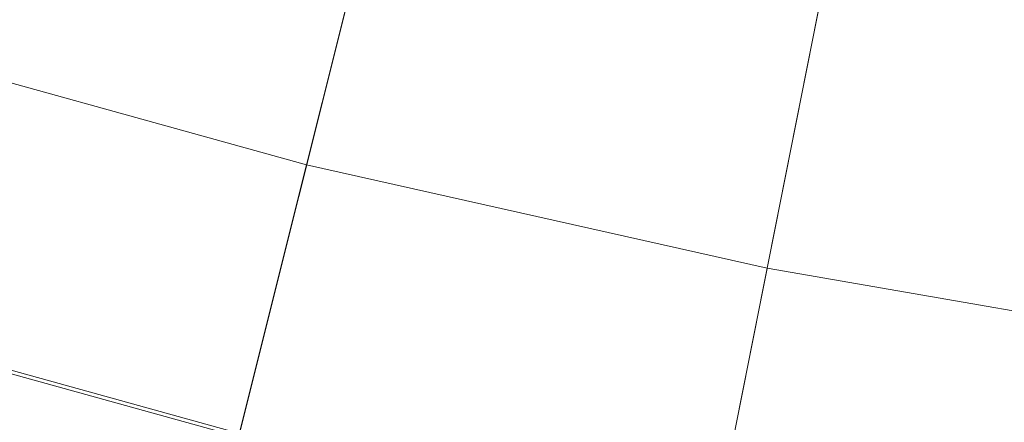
# Model space of a CAD drawing. Header units: millimetres. Extents: x -1180 to -729, y 224 to 675.
# Tile 237 of 256: x -1012 to -990, y 242 to 250. Entities that reach past the tile are written whole.
import ezdxf

# ---------------------------------------------------------------- set-up
doc = ezdxf.new("R2010")
doc.units = ezdxf.units.MM
doc.header["$LTSCALE"] = 20
doc.layers.add('LUCIDO_1', color=1, linetype='Continuous', lineweight=20, true_color=0xff0000)

# ---------------------------------------------------------------- blocks, each defined once
blk = doc.blocks.new('Group-1')
at = {"layer": 'LUCIDO_1', "color": 5, "linetype": 'Continuous', "lineweight": 9, "transparency": 33554687}
for points in [[(-1008.08, 336.505, -10106.271), (-1002.471, 334.019, -10106.271), (-1038.28, 247.568, -10106.271), (-1048.089, 251.914, -10106.271)], [(-1002.471, 334.019, -10106.271), (-996.747, 331.811, -10106.271), (-1028.272, 243.706, -10106.271), (-1038.28, 247.568, -10106.271)], [(-1036.75, 251.263, -10081.271), (-1026.924, 247.472, -10081.271), (-996.747, 331.811, -10081.271), (-1002.471, 334.019, -10081.271)], [(-996.747, 331.811, -10106.271), (-990.922, 329.884, -10106.271), (-1018.086, 240.337, -10106.271), (-1028.272, 243.706, -10106.271)], [(-1026.924, 247.472, -10081.271), (-1016.925, 244.165, -10081.271), (-990.922, 329.884, -10081.271), (-996.747, 331.811, -10081.271)], [(-990.922, 329.884, -10106.271), (-985.01, 328.247, -10106.271), (-1007.747, 237.474, -10106.271), (-1018.086, 240.337, -10106.271)], [(-1016.925, 244.165, -10081.271), (-1006.775, 241.354, -10081.271), (-985.01, 328.247, -10081.271), (-990.922, 329.884, -10081.271)], [(-985.01, 328.247, -10106.271), (-979.023, 326.905, -10106.271), (-997.279, 235.128, -10106.271), (-1007.747, 237.474, -10106.271)], [(-1006.775, 241.354, -10081.271), (-996.498, 239.051, -10081.271), (-979.023, 326.905, -10081.271), (-985.01, 328.247, -10081.271)], [(-979.023, 326.905, -10106.271), (-972.978, 325.858, -10106.271), (-986.708, 233.296, -10106.271), (-997.279, 235.128, -10106.271)], [(-996.498, 239.051, -10081.271), (-986.121, 237.252, -10081.271), (-972.978, 325.858, -10081.271), (-979.023, 326.905, -10081.271)], [(-1019.515, 235.627, -9392.271), (-1008.943, 232.7, -9392.271), (-1005.298, 247.25, -9392.271), (-1015.161, 249.981, -9392.271)], [(-1015.161, 249.981, -9417.271), (-1005.298, 247.25, -9417.271), (-1007.728, 237.55, -9417.271), (-1018.064, 240.412, -9417.271)], [(-1015.161, 249.981, -9392.271), (-1005.298, 247.25, -9392.271), (-1005.298, 247.25, -9417.271), (-1015.161, 249.981, -9417.271)], [(-1008.943, 232.7, -9392.271), (-998.239, 230.301, -9392.271), (-995.313, 245.012, -9392.271), (-1005.298, 247.25, -9392.271)], [(-1005.298, 247.25, -9417.271), (-995.313, 245.012, -9417.271), (-997.263, 235.205, -9417.271), (-1007.728, 237.55, -9417.271)], [(-1005.298, 247.25, -9392.271), (-995.313, 245.012, -9392.271), (-995.313, 245.012, -9417.271), (-1005.298, 247.25, -9417.271)], [(-998.239, 230.301, -9392.271), (-987.43, 228.427, -9392.271), (-985.23, 243.264, -9392.271), (-995.313, 245.012, -9392.271)], [(-995.313, 245.012, -9417.271), (-985.23, 243.264, -9417.271), (-986.697, 233.373, -9417.271), (-997.263, 235.205, -9417.271)], [(-995.313, 245.012, -9392.271), (-985.23, 243.264, -9392.271), (-985.23, 243.264, -9417.271), (-995.313, 245.012, -9417.271)], [(-1016.902, 244.24, -9417.271), (-1006.756, 241.43, -9417.271), (-1007.728, 237.55, -9417.271), (-1018.064, 240.412, -9417.271)], [(-1018.064, 240.412, -10005.271), (-1007.728, 237.55, -10005.271), (-1006.756, 241.43, -10005.271), (-1016.902, 244.24, -10005.271)], [(-1016.902, 244.24, -10005.271), (-1006.756, 241.43, -10005.271), (-1007.728, 237.55, -10005.271), (-1018.064, 240.412, -10005.271)], [(-1018.064, 240.412, -10093.271), (-1007.728, 237.55, -10093.271), (-1006.756, 241.43, -10093.271), (-1016.902, 244.24, -10093.271)], [(-1016.902, 244.24, -10005.271), (-1006.756, 241.43, -10005.271), (-1006.756, 241.43, -9417.271), (-1016.902, 244.24, -9417.271)], [(-1016.902, 244.24, -10093.271), (-1006.756, 241.43, -10093.271), (-1006.756, 241.43, -10005.271), (-1016.902, 244.24, -10005.271)], [(-1018.086, 240.337, -10093.271), (-1007.747, 237.474, -10093.271), (-1006.775, 241.354, -10093.271), (-1016.925, 244.165, -10093.271)], [(-1016.925, 244.165, -10093.271), (-1006.775, 241.354, -10093.271), (-1006.775, 241.354, -10081.271), (-1016.925, 244.165, -10081.271)]]:
    blk.add_3dface(points, dxfattribs=at)

msp = doc.modelspace()

# ---------------------------------------------------------------- block references
at = {"layer": 'LUCIDO_1', "color": 5, "true_color": 0x0000ff, "transparency": 33554687}
msp.add_blockref('Group-1', (0, 0), dxfattribs=at)

doc.saveas('drawing.dxf')
